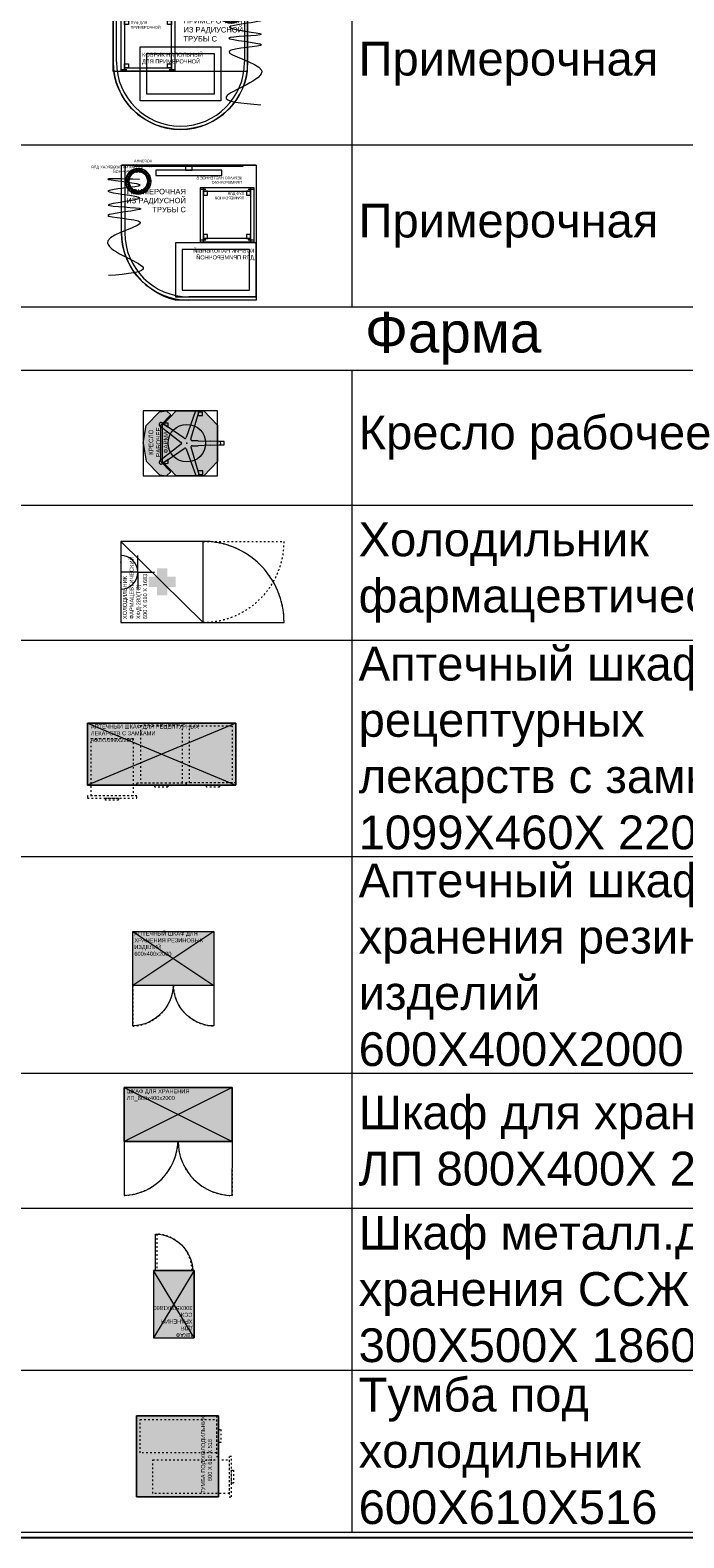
# Model space of a CAD drawing. Header units: millimetres. Extents: x -57449114 to 30620931, y -92609 to 84364.
# Tile 20 of 256: x -59389 to -54544, y -55394 to -44223. Entities that reach past the tile are written whole.
import ezdxf
from ezdxf import colors
from ezdxf.entities.mleader import LeaderData, LeaderLine
from ezdxf.math import Vec2, Vec3

# ---------------------------------------------------------------- set-up
doc = ezdxf.new("R2010")
doc.units = ezdxf.units.MM
doc.linetypes.add('ACAD_ISO03W100', pattern=[30, 12, -18])
doc.layers.get('0').update_dxf_attribs({"lineweight": 0})
doc.layers.get('Defpoints').update_dxf_attribs({"color": 30})
doc.layers.add('06_АР_Мебель', color=4, linetype='Continuous', lineweight=9)
doc.layers.add('17_АР_Текст', color=235, linetype='Continuous', lineweight=0)
doc.layers.add('1. ПОДЛОЖКА', color=7, linetype='Continuous', lineweight=0, true_color=0x9b9292)
doc.layers.add('ЭОМ', color=7, linetype='Continuous')
doc.styles.add('_ТЕКСТОВЫЙ', font='arial.ttf', dxfattribs={"width": 0.8})
doc.styles.add('HVAC_AEP', font='arial.ttf')
doc.styles.get("Standard").update_dxf_attribs({"font": 'arial.ttf'})

# ---------------------------------------------------------------- blocks, each defined once
blk = doc.blocks.new('_Dot')
at = {"color": 0, "linetype": 'ByBlock', "lineweight": -2}
blk.add_line((-0.5, 0), (-1, 0), dxfattribs=at)
at = {"color": 0, "linetype": 'ByBlock', "const_width": 0.5}
blk.add_lwpolyline([(-0.25, 0, 1), (0.25, 0, 1)], format="xyb", close=True, dxfattribs=at)
blk = doc.blocks.new('*T197')
at = {"color": 0, "linetype": 'ByBlock', "lineweight": -2, "transparency": 16777216}
for p, q in [((0, 0), (6500, 0)), ((0, 0), (0, -18817.053206)), ((2500, 0), (2500, -18817.053206)), ((6500, 0), (6500, -18817.053206)), ((0, -1200), (6500, -1200)), ((0, -2400), (6500, -2400)), ((0, -3600), (6500, -3600)), ((0, -4800), (6500, -4800)), ((0, -6408.526603), (6500, -6408.526603)), ((0, -8017.053206), (6500, -8017.053206)), ((0, -9217.053206), (6500, -9217.053206)), ((0, -10417.053206), (6500, -10417.053206)), ((0, -11617.053206), (6500, -11617.053206)), ((0, -12817.053206), (6500, -12817.053206)), ((0, -14017.053206), (6500, -14017.053206)), ((0, -15217.053206), (6500, -15217.053206)), ((0, -16417.053206), (6500, -16417.053206)), ((0, -17617.053206), (6500, -17617.053206)), ((0, -18817.053206), (6500, -18817.053206))]:
    blk.add_line(p, q, dxfattribs=at)
at = {"color": 0, "lineweight": 15, "transparency": 16777216, "char_height": 250, "width": 3900, "attachment_point": 4, "style": 'HVAC_AEP'}
for s, insert in [('Холодильник для^Jнапитков', (2550, -600)), ('Ларь морозильный', (2550, -1800)), ('Шкаф абонементный', (2550, -3000)), ('Витрина настенная', (2550, -4200)), ('Барьер^Jуниверсальный для^Jоткрытой выкладки^J1400 С', (2550, -5604.263302)), ('Барьер^Jуниверсальный для^Jоткрытой выкладки^J700 С', (2550, -7212.789905)), ('Витрина напольная', (2550, -8617.053206)), ('Стеллаж для^Jгофротары', (2550, -9817.053206)), ('Терминал СУО^Jнапольный', (2550, -11017.053206)), ('Добор^Jуниверсальный 200 С', (2550, -12217.053206)), ('Добор^Jуниверсальный 400 С', (2550, -13417.053206)), ('Добор^Jуниверсальный 600 С', (2550, -14617.053206)), ('Почтовый ящик', (2550, -15817.053206)), ('Примерочная ', (2550, -17017.053206)), ('Примерочная ', (2550, -18217.053206))]:
    blk.add_mtext(s, dxfattribs=dict(at, insert=insert))
blk = doc.blocks.new('ПРИМЕРОЧНАЯ ИЗ РАДИУСНОЙ ТРУБЫ С')
at = {"layer": '06_АР_Мебель', "lineweight": 0}
for points in [[(0, 0), (1000, 0)], [(25, -500), (25, 0), (0, 0), (0, -500)], [(1000, -500), (1000, 0), (975, 0), (975, -500)]]:
    blk.add_lwpolyline(points, dxfattribs=at)
for radius in [500, 475]:
    blk.add_arc((500, -500), radius, 180, 0, dxfattribs=at)
at = {"flags": 1}
for tag, p in [('КОД_ОБОРУДОВАНИЯ', (8, 111)), ('ДОП_ИНФОРМАЦИЯ', (8, 59)), ('ДОГОВОР', (13, 9))]:
    blk.add_attdef(tag, p, '', height=25, dxfattribs=at)
at = {"layer": '06_АР_Мебель', "insert": (522, -175), "char_height": 40, "attachment_point": 1}
blk.add_mtext_dynamic_manual_height_columns('{\\C7;ПРИМЕРОЧНАЯ ИЗ РАДИУСНОЙ ТРУБЫ С}', width=500, gutter_width=12.5, heights=[0], dxfattribs=at)
blk = doc.blocks.new('Зеркало настенное в примерочную')
at = {"layer": '06_АР_Мебель', "lineweight": 0}
for points in [[(-400, -10), (400, -10), (400, 0), (-400, 0), (-400, -10)], [(-245, -75), (-245, -37), (245, -37), (245, -75), (-245, -75)]]:
    blk.add_lwpolyline(points, dxfattribs=at)
blk.add_lwpolyline([(-25, 0), (25, 0), (25, -37), (-25, -37)], close=True, dxfattribs=at)
at = {"flags": 1}
for tag, p in [('КОД_ОБОРУДОВАНИЯ', (-393, 111)), ('ДОП_ИНФОРМАЦИЯ', (-393, 59)), ('ДОГОВОР', (-387, 9))]:
    blk.add_attdef(tag, p, '', height=25, dxfattribs=at)
at = {"layer": '06_АР_Мебель', "insert": (-395, -84), "char_height": 20, "attachment_point": 1}
blk.add_mtext_dynamic_manual_height_columns('{\\C7;ЗЕРКАЛО НАСТЕННОЕ В ПРИМЕРОЧНУЮ}', width=500, gutter_width=12.5, heights=[0], dxfattribs=at)
blk = doc.blocks.new('Пуф для примерочной')
at = {"layer": '06_АР_Мебель'}
for points in [[(0, -400), (0, 0), (25, 0), (25, -400), (0, -400)], [(375, -25), (25, -25), (25, 0), (375, 0), (375, -25)], [(375, -400), (375, 0), (400, 0), (400, -400), (375, -400)], [(7, -12), (43, -12)], [(25, -25), (55, -25), (55, -55), (25, -55), (25, -25)], [(345, -25), (375, -25), (375, -55), (345, -55), (345, -25)], [(357, -12), (393, -12)], [(7, -388), (43, -388)], [(25, -345), (55, -345), (55, -375), (25, -375), (25, -345)], [(375, -400), (25, -400), (25, -375), (375, -375), (375, -400)], [(345, -345), (375, -345), (375, -375), (345, -375), (345, -345)], [(357, -388), (393, -388)]]:
    blk.add_lwpolyline(points, dxfattribs=at)
at = {"flags": 1}
for tag, p in [('КОД_ОБОРУДОВАНИЯ', (8, 111)), ('ДОП_ИНФОРМАЦИЯ', (8, 59)), ('ДОГОВОР', (13, 9))]:
    blk.add_attdef(tag, p, '', height=25, dxfattribs=at)
at = {"layer": '06_АР_Мебель', "insert": (71, -32), "char_height": 20, "attachment_point": 1}
blk.add_mtext_dynamic_manual_height_columns('{\\C7;ПУФ ДЛЯ \\PПРИМЕРОЧНОЙ}', width=500, gutter_width=12.5, heights=[0], dxfattribs=at)
blk = doc.blocks.new('Коврик напольный для примерочной')
at = {"layer": '06_АР_Мебель', "lineweight": 0}
blk.add_lwpolyline([(0, 0), (600, 0), (600, -400), (0, -400), (0, 0)], dxfattribs=at)
blk.add_lwpolyline([(50, -50), (550, -50), (550, -350), (50, -350)], close=True, dxfattribs=at)
at = {"flags": 1}
for tag, p in [('КОД_ОБОРУДОВАНИЯ', (11, 112)), ('ДОП_ИНФОРМАЦИЯ', (11, 60)), ('ДОГОВОР', (16, 10))]:
    blk.add_attdef(tag, p, '', height=25, dxfattribs=at)
at = {"layer": '06_АР_Мебель', "insert": (15, -43), "char_height": 30, "attachment_point": 1}
blk.add_mtext_dynamic_manual_height_columns('{\\C7;КОВРИК НАПОЛЬНЫЙ ДЛЯ ПРИМЕРОЧНОЙ}', width=500, gutter_width=12.5, heights=[0], dxfattribs=at)
blk = doc.blocks.new('Корзина для мусора')
at = {"layer": '06_АР_Мебель', "lineweight": 0, "true_color": 0x636466}
h = blk.add_hatch(dxfattribs=at)
h.set_pattern_fill('ANSI38', color=251, scale=3)
h.set_pattern_definition([(45, (-4667.57, -3390.71), (-6.735192, 6.735192), []), (135, (-4667.57, -3390.71), (-20.205576, 6.735192), [23.8125, -14.2875])])
h.paths.add_polyline_path([(-95, 0, 1), (95, 0, 1)])
h.paths.add_polyline_path([(70, 0, -1), (-70, 0, -1)], flags=16)
at = {"layer": '06_АР_Мебель', "lineweight": 0}
for radius in [95, 70]:
    blk.add_circle((0, 0), radius, dxfattribs=at)
at = {"flags": 1}
for tag, p in [('ДОП_ИНФОРМАЦИЯ', (-90, 221)), ('КОД_ОБОРУДОВАНИЯ', (-90, 274)), ('ДОГОВОР', (-85, 171))]:
    blk.add_attdef(tag, p, '', height=25, dxfattribs=at)
at = {"layer": '06_АР_Мебель', "insert": (-101, 160), "char_height": 20, "attachment_point": 1}
blk.add_mtext_dynamic_manual_height_columns('{\\C7;КОРЗИНА ДЛЯ МУСОРА}', width=189.86, gutter_width=12.5, heights=[0], dxfattribs=at)
blk = doc.blocks.new('Штора на люверсах для примерочной')
at = {"layer": '06_АР_Мебель'}
blk.add_spline([(-123, -26), (107, -26), (-130, -70), (110, -113), (-126, -164), (107, -216), (-133, -244), (110, -293), (-130, -343), (110, -482), (-152, -679), (105, -739)], degree=3, dxfattribs=at)
at = {"flags": 1}
for tag, p in [('КОД_ОБОРУДОВАНИЯ', (-143, 206)), ('ДОП_ИНФОРМАЦИЯ', (-143, 154)), ('ДОГОВОР', (-138, 104))]:
    blk.add_attdef(tag, p, '', height=25, dxfattribs=at)
at = {"layer": '06_АР_Мебель', "insert": (-149, 75), "char_height": 20, "attachment_point": 1}
blk.add_mtext_dynamic_manual_height_columns('{\\C7;ШТОРА НА ЛЮВЕРСАХ ДЛЯ ПРИМЕРОЧНОЙ}', width=500, gutter_width=12.5, heights=[0], dxfattribs=at)
blk = doc.blocks.new('ПРИМЕРОЧНАЯ РАДИУСНАЯ')
at = {"layer": '1. ПОДЛОЖКА'}
blk.add_lwpolyline([(-500, 0), (495, 0), (495, -570), (-500, -570)], close=True, dxfattribs=at)
blk.add_lwpolyline([(495, -570, -0.869003), (-495, -570)], format="xyb", dxfattribs=at)
for name, p in [('ПРИМЕРОЧНАЯ ИЗ РАДИУСНОЙ ТРУБЫ С', (-500, 0)), ('Зеркало настенное в примерочную', (0, 0)), ('Корзина для мусора', (375, -119)), ('Штора на люверсах для примерочной', (490, -79)), ('Пуф для примерочной', (-441, -168)), ('Коврик напольный для примерочной', (-300, -388))]:
    blk.add_blockref(name, p)
blk = doc.blocks.new('A$C0D5956B1')
at = {"layer": '06_АР_Мебель', "lineweight": 0}
for points in [[(0, 1000), (-1000, 1000)], [(-1000, 500), (-1000, 1000), (-975, 1000), (-975, 500)], [(0, 1000), (0, 500)], [(0, 1000), (0, 0)], [(0, 25), (-500, 25)], [(0, 0), (-500, 0)]]:
    blk.add_lwpolyline(points, dxfattribs=at)
for radius in [500, 475]:
    blk.add_arc((-500, 500), radius, 180, 270, dxfattribs=at)
at = {"layer": '1. ПОДЛОЖКА'}
blk.add_lwpolyline([(0, 1000), (0, 0), (-600, 0, -0.341927), (-1000, 500), (-1000, 1000), (0, 1000)], format="xyb", dxfattribs=at)
at = {"xscale": -1}
for name, p in [('Корзина для мусора', (-875, 881)), ('Штора на люверсах для примерочной', (-990, 921)), ('Зеркало настенное в примерочную', (-500, 1000)), ('Пуф для примерочной', (-17, 832)), ('Коврик напольный для примерочной', (0, 425))]:
    blk.add_blockref(name, p, dxfattribs=at)
at = {"flags": 1}
for tag, p in [('КОД_ОБОРУДОВАНИЯ', (-8, 1111)), ('ДОГОВОР', (-13, 1009)), ('ДОП_ИНФОРМАЦИЯ', (-8, 1059))]:
    blk.add_attdef(tag, p, '', height=25, dxfattribs=at)
at = {"layer": '06_АР_Мебель', "insert": (-522, 825), "char_height": 40, "attachment_point": 3}
blk.add_mtext_dynamic_manual_height_columns('{\\C7;ПРИМЕРОЧНАЯ ИЗ РАДИУСНОЙ ТРУБЫ С}', width=500, gutter_width=12.5, heights=[0], dxfattribs=at)
blk = doc.blocks.new('*T199')
at = {"color": 0, "linetype": 'ByBlock', "lineweight": -2, "transparency": 16777216}
for p, q in [((0, 0), (6500, 0)), ((0, 0), (0, -9080)), ((6500, 0), (6500, -9080)), ((0, -470), (6500, -470)), ((2500, -470), (2500, -9080)), ((0, -1470), (6500, -1470)), ((0, -2470), (6500, -2470)), ((0, -4075), (6500, -4075)), ((0, -5680), (6500, -5680)), ((0, -6680), (6500, -6680)), ((0, -7880), (6500, -7880)), ((0, -9080), (6500, -9080))]:
    blk.add_line(p, q, dxfattribs=at)
at = {"color": 0, "lineweight": 15, "transparency": 16777216, "style": 'HVAC_AEP'}
for s, insert, char_height, width, attachment_point in [('Фарма', (3250, -235), 300, 6497, 5), ('Кресло рабочее', (2550, -970), 250, 3900, 4), ('Холодильник^Jфармацевтический', (2550, -1970), 250, 3900, 4), ('Аптечный шкаф для^Jрецептурных^Jлекарств с замками^J1099Х460Х 2200', (2550, -3272), 250, 3900, 4), ('Аптечный шкаф для^Jхранения резиновых^Jизделий^J600Х400Х2000 мм', (2550, -4878), 250, 3900, 4), ('Шкаф для хранения^JЛП 800Х400Х 2000', (2550, -6180), 250, 3900, 4), ('Шкаф металл.для^Jхранения ССЖ^J300Х500Х 1860', (2550, -7280), 250, 3900, 4), ('Тумба под^Jхолодильник^J600Х610Х516', (2550, -8480), 250, 3900, 4)]:
    blk.add_mtext(s, dxfattribs=dict(at, insert=insert, char_height=char_height, width=width, attachment_point=attachment_point))
blk = doc.blocks.new('Тумба под холодильник 600х610х516')
at = {"layer": '06_АР_Мебель', "lineweight": 0, "true_color": 0x7aafdf}
h = blk.add_hatch(color=143, dxfattribs=at)
h.dxf.hatch_style = 1
h.paths.add_polyline_path([(0, 0), (0, -610), (600, -610), (600, 0)])
at = {"layer": '06_АР_Мебель', "lineweight": 0, "true_color": 0x136734}
h = blk.add_hatch(color=116, dxfattribs=at)
h.dxf.hatch_style = 1
h.paths.add_polyline_path([(400, -269), (338, -269), (338, -206), (263, -206), (263, -269), (200, -269), (200, -344), (263, -344), (263, -406), (338, -406), (338, -344), (400, -344)])
at = {"layer": '06_АР_Мебель', "lineweight": 0}
blk.add_lwpolyline([(0, -610), (600, -610), (600, 0), (0, 0), (0, -610)], dxfattribs=at)
at = {"layer": '06_АР_Мебель', "linetype": 'ACAD_ISO03W100'}
for points in [[(326, -28), (574, -28), (574, -594), (326, -594)], [(26, -123), (274, -123), (274, -689), (26, -689)], [(300, -610), (600, -610), (600, -594), (300, -594)], [(498, -626), (402, -626), (402, -610), (498, -610)], [(0, -705), (300, -705), (300, -689), (0, -689)], [(198, -721), (102, -721), (102, -705), (198, -705)]]:
    blk.add_lwpolyline(points, close=True, dxfattribs=at)
at = {"layer": '1. ПОДЛОЖКА'}
blk.add_lwpolyline([(0, 0), (600, 0), (600, -610), (0, -610)], close=True, dxfattribs=at)
at = {"flags": 1}
for tag, p in [('КОД_ОБОРУДОВАНИЯ', (8, 111)), ('ДОП_ИНФОРМАЦИЯ', (8, 59)), ('ДОГОВОР', (13, 9))]:
    blk.add_attdef(tag, p, '', height=25, dxfattribs=at)
at = {"layer": '06_АР_Мебель', "insert": (24, -480), "char_height": 30, "attachment_point": 1}
blk.add_mtext_dynamic_manual_height_columns('{\\C7;ТУМБА ПОД ХОЛОДИЛЬНИК            600 Х 610 Х 516}', width=610, gutter_width=12.5, heights=[0], dxfattribs=at)
blk = doc.blocks.new('A$C21545FF3')
at = {"layer": 'ЭОМ', "color": 0, "linetype": 'Continuous', "lineweight": -2}
for p, q in [((-125, 125), (-125, 250)), ((-125, 125), (-250, 125)), ((-125, 125), (0, 125)), ((-125, 125), (-125, 0)), ((-250, 0), (0, 0))]:
    blk.add_line(p, q, dxfattribs=at)
blk.add_arc((-125, 0), 125, 0, 180, dxfattribs=at)
for p in [(-200, 0), (-50, 0)]:
    blk.add_point(p, dxfattribs=at)
blk = doc.blocks.new('Холодильник фармацевтический ХФД-280(ТС)_600х610х1683')
at = {"layer": '06_АР_Мебель', "lineweight": 0, "true_color": 0x136734}
h = blk.add_hatch(color=116, dxfattribs=at)
h.dxf.hatch_style = 1
h.paths.add_polyline_path([(400, -269), (338, -269), (338, -206), (263, -206), (263, -269), (200, -269), (200, -344), (263, -344), (263, -406), (338, -406), (338, -344), (400, -344)])
at = {"layer": '06_АР_Мебель', "lineweight": 0}
for points in [[(0, -610), (600, -610), (600, 0), (0, 0), (0, -610)], [(0, -610), (600, 0)]]:
    blk.add_lwpolyline(points, dxfattribs=at)
at = {"layer": '06_АР_Мебель', "linetype": 'ACAD_ISO03W100'}
for points in [[(0, -610), (0, -1210)], [(600, -610), (600, -1210)]]:
    blk.add_lwpolyline(points, dxfattribs=at)
for centre, start, end in [((0, -610), 270, 0), ((600, -610), 180, 270)]:
    blk.add_arc(centre, 600, start, end, dxfattribs=at)
at = {"layer": '1. ПОДЛОЖКА'}
blk.add_lwpolyline([(600, 0), (0, 0), (0, -610), (600, -610)], close=True, dxfattribs=at)
blk.add_lwpolyline([(0, -610), (0, -1210, 0.418062), (600, -602)], format="xyb", dxfattribs=at)
at = {"layer": 'ЭОМ', "lineweight": 15, "rotation": 180}
blk.add_blockref('A$C21545FF3', (246, 0), dxfattribs=at)
at = {"flags": 1}
for tag, p in [('КОД_ОБОРУДОВАНИЯ', (8, 112)), ('ДОП_ИНФОРМАЦИЯ', (8, 60)), ('ДОГОВОР', (13, 10))]:
    blk.add_attdef(tag, p, '', height=25, dxfattribs=at)
at = {"layer": '06_АР_Мебель', "insert": (24, -15), "char_height": 30, "attachment_point": 1}
blk.add_mtext_dynamic_manual_height_columns('{\\C7;ХОЛОДИЛЬНИК\\PФАРМАЦЕВТИЧЕСКИЙ             ХФД-280(ТС)\\P600 Х 610 Х 1683}', width=610, gutter_width=12.5, heights=[0], dxfattribs=at)
blk = doc.blocks.new('Аптечный шкаф для рецептурных лекарств с замками 460х1099х2200')
at = {"layer": '06_АР_Мебель', "lineweight": 0, "true_color": 0x7aafdf}
h = blk.add_hatch(color=143, dxfattribs=at)
h.dxf.hatch_style = 1
h.paths.add_polyline_path([(1099, -460), (1099, 0), (0, 0), (0, -460)])
at = {"layer": '06_АР_Мебель', "lineweight": 0, "true_color": 0x136734}
h = blk.add_hatch(color=116, dxfattribs=at)
h.dxf.hatch_style = 1
h.paths.add_polyline_path([(498, -254), (543, -254), (543, -300), (598, -300), (598, -254), (644, -254), (644, -200), (598, -200), (598, -154), (543, -154), (543, -200), (498, -200)])
at = {"layer": '06_АР_Мебель', "lineweight": 0}
for points in [[(1099, -460), (0, -460), (0, 0), (1099, 0), (1099, -460)], [(1099, 0), (0, -460)], [(0, 0), (1099, -460)]]:
    blk.add_lwpolyline(points, dxfattribs=at)
at = {"layer": '06_АР_Мебель', "linetype": 'ACAD_ISO03W100'}
for points in [[(704, -20), (392, -20), (392, -444), (704, -444)], [(756, -20), (1072, -20), (1072, -444), (756, -444)], [(26, -116), (338, -116), (338, -540), (26, -540)], [(730, -460), (365, -460), (365, -444), (730, -444)], [(730, -460), (1099, -460), (1099, -444), (730, -444)], [(0, -556), (365, -556), (365, -540), (0, -540)], [(230, -572), (134, -572), (134, -556), (230, -556)], [(596, -476), (500, -476), (500, -460), (596, -460)], [(978, -476), (882, -476), (882, -460), (978, -460)]]:
    blk.add_lwpolyline(points, close=True, dxfattribs=at)
at = {"layer": '1. ПОДЛОЖКА'}
blk.add_lwpolyline([(0, -460), (1099, -460), (1099, 0), (0, 0)], close=True, dxfattribs=at)
at = {"flags": 1}
for tag, p in [('КОД_ОБОРУДОВАНИЯ', (8, 111)), ('ДОП_ИНФОРМАЦИЯ', (8, 59)), ('ДОГОВОР', (13, 9))]:
    blk.add_attdef(tag, p, '', height=25, dxfattribs=at)
at = {"layer": '06_АР_Мебель', "color": 18, "lineweight": 0, "true_color": 0x000000, "insert": (25, -11), "char_height": 30, "attachment_point": 1}
blk.add_mtext_dynamic_manual_height_columns('АПТЕЧНЫЙ ШКАФ ДЛЯ РЕЦЕПТУРНЫХ ЛЕКАРСТВ С ЗАМКАМИ\\P460Х1099Х2200', width=912.26, gutter_width=500, heights=[0], dxfattribs=at)
blk = doc.blocks.new('Аптечный шкаф для хранения резиновых изделий 600х400х2000')
at = {"layer": '06_АР_Мебель', "lineweight": 0, "true_color": 0x7aafdf}
h = blk.add_hatch(color=143, dxfattribs=at)
h.dxf.hatch_style = 1
h.paths.add_polyline_path([(600, -400), (600, 0), (0, 0), (0, -400)])
at = {"layer": '06_АР_Мебель', "lineweight": 0, "true_color": 0x136734}
h = blk.add_hatch(color=116, dxfattribs=at)
h.dxf.hatch_style = 1
h.paths.add_polyline_path([(226, -227), (272, -227), (272, -273), (326, -273), (326, -227), (372, -227), (372, -172), (326, -172), (326, -127), (272, -127), (272, -172), (226, -172)])
at = {"layer": '06_АР_Мебель', "lineweight": 0}
for p, q in [((0, -400), (0, 0)), ((0, 0), (600, 0)), ((600, 0), (0, -400)), ((0, 0), (600, -400)), ((600, 0), (600, -400)), ((600, -400), (0, -400))]:
    blk.add_line(p, q, dxfattribs=at)
at = {"layer": '06_АР_Мебель', "linetype": 'ACAD_ISO03W100'}
for p, q in [((0, -400), (0, -700)), ((600, -400), (600, -700))]:
    blk.add_line(p, q, dxfattribs=at)
for centre, radius, start, end in [((-13, -387), 314, 272.4608, 357.5392), ((607, -393), 307, 181.3649, 268.6351)]:
    blk.add_arc(centre, radius, start, end, dxfattribs=at)
at = {"layer": '1. ПОДЛОЖКА'}
blk.add_lwpolyline([(0, 0), (600, 0), (600, -400), (0, -400)], close=True, dxfattribs=at)
blk.add_lwpolyline([(600, -400), (600, -700, -0.400327), (300, -400, -0.389273), (0, -700), (0, -400)], format="xyb", dxfattribs=at)
at = {"flags": 1}
for tag, p in [('КОД_ОБОРУДОВАНИЯ', (8, 111)), ('ДОП_ИНФОРМАЦИЯ', (8, 59)), ('ДОГОВОР', (13, 9))]:
    blk.add_attdef(tag, p, '', height=25, dxfattribs=at)
at = {"layer": '06_АР_Мебель', "insert": (11, 0), "char_height": 30, "attachment_point": 1}
blk.add_mtext_dynamic_manual_height_columns('{\\C7;АПТЕЧНЫЙ ШКАФ ДЛЯ ХРАНЕНИЯ РЕЗИНОВЫХ ИЗДЕЛИЙ\\P600х400х2000}', width=621.89, gutter_width=12.5, heights=[0], dxfattribs=at)
blk = doc.blocks.new('Шкаф для хранения ЛП 800х400х2000')
at = {"layer": '06_АР_Мебель', "lineweight": 0, "true_color": 0x7aafdf}
h = blk.add_hatch(color=143, dxfattribs=at)
h.dxf.hatch_style = 1
h.paths.add_polyline_path([(800, -400), (800, 0), (0, 0), (0, -400)])
at = {"layer": '06_АР_Мебель', "lineweight": 0, "true_color": 0x136734}
h = blk.add_hatch(color=116, dxfattribs=at)
h.dxf.hatch_style = 1
h.paths.add_polyline_path([(328, -226), (374, -226), (374, -272), (429, -272), (429, -226), (474, -226), (474, -172), (429, -172), (429, -126), (374, -126), (374, -172), (328, -172)])
at = {"layer": '06_АР_Мебель', "lineweight": 0}
for p, q in [((0, -400), (0, 0)), ((0, 0), (800, 0)), ((800, 0), (0, -400)), ((0, 0), (800, -400)), ((800, 0), (800, -400)), ((800, -400), (0, -400))]:
    blk.add_line(p, q, dxfattribs=at)
at = {"layer": '06_АР_Мебель', "linetype": 'ACAD_ISO03W100'}
for p, q in [((0, -400), (0, -800)), ((800, -400), (800, -800))]:
    blk.add_line(p, q, dxfattribs=at)
for centre, radius, start, end in [((-15, -385), 415, 272.0914, 357.9086), ((803, -397), 403, 180.4122, 269.5878)]:
    blk.add_arc(centre, radius, start, end, dxfattribs=at)
at = {"layer": '1. ПОДЛОЖКА'}
blk.add_lwpolyline([(800, 0), (0, 0), (0, -400), (800, -400)], close=True, dxfattribs=at)
blk.add_lwpolyline([(0, -400), (0, -800, 0.392989), (400, -400, 0.410006), (800, -800), (803, -397)], format="xyb", dxfattribs=at)
at = {"flags": 1}
for tag, p in [('КОД_ОБОРУДОВАНИЯ', (8, 111)), ('ДОП_ИНФОРМАЦИЯ', (8, 59)), ('ДОГОВОР', (13, 9))]:
    blk.add_attdef(tag, p, '', height=25, dxfattribs=at)
at = {"layer": '06_АР_Мебель', "insert": (20, -13), "char_height": 30, "attachment_point": 1}
blk.add_mtext_dynamic_manual_height_columns('{\\C7;ШКАФ ДЛЯ ХРАНЕНИЯ ЛП_800х400х2000}', width=621.89, gutter_width=12.5, heights=[0], dxfattribs=at)
blk = doc.blocks.new('Шкаф для хранения ССЖ 300х500х1860')
at = {"layer": '06_АР_Мебель', "lineweight": 0, "true_color": 0x7aafdf}
h = blk.add_hatch(color=143, dxfattribs=at)
h.dxf.hatch_style = 1
h.paths.add_polyline_path([(300, -500), (300, 0), (0, 0), (0, -500)])
at = {"layer": '06_АР_Мебель', "lineweight": 0, "true_color": 0x136734}
h = blk.add_hatch(color=116, dxfattribs=at)
h.dxf.hatch_style = 1
h.paths.add_polyline_path([(78, -278), (123, -278), (123, -323), (178, -323), (178, -278), (224, -278), (224, -223), (178, -223), (178, -177), (123, -177), (123, -223), (78, -223)])
at = {"layer": '06_АР_Мебель'}
for p, q in [((0, -500), (0, 0)), ((300, 0), (0, 0)), ((0, -500), (300, 0)), ((0, 0), (300, -500)), ((300, -500), (300, 0)), ((300, -500), (0, -500))]:
    blk.add_line(p, q, dxfattribs=at)
at = {"layer": '06_АР_Мебель', "linetype": 'ACAD_ISO03W100', "lineweight": 0}
for p, q in [((276, -770), (276, -500)), ((286, -500), (286, -770)), ((286, -770), (276, -770))]:
    blk.add_line(p, q, dxfattribs=at)
blk.add_lwpolyline([(10, -500), (0, -500)], dxfattribs=at)
blk.add_arc((286, -500), 270, 180.0283, 267.8099, dxfattribs=at)
at = {"layer": '1. ПОДЛОЖКА'}
blk.add_lwpolyline([(300, 0), (0, 0), (0, -500), (300, -500)], close=True, dxfattribs=at)
blk.add_lwpolyline([(286, -500), (286, -770, -0.39921), (10, -500)], format="xyb", dxfattribs=at)
at = {"flags": 1}
for tag, p in [('КОД_ОБОРУДОВАНИЯ', (8, 111)), ('ДОП_ИНФОРМАЦИЯ', (8, 59)), ('ДОГОВОР', (13, 9))]:
    blk.add_attdef(tag, p, '', height=25, dxfattribs=at)
at = {"layer": '06_АР_Мебель', "insert": (12, -7), "char_height": 30, "attachment_point": 1}
blk.add_mtext_dynamic_manual_height_columns('{\\C7;ШКАФ\\PДЛЯ \\PХРАНЕНИЯ\\PССЖ \\P\\H1x;300Х500Х1860}', width=500, gutter_width=12.5, heights=[0], dxfattribs=at)
blk = doc.blocks.new('Кресло рабочее _фарма')
at = {"layer": '06_АР_Мебель', "lineweight": 0, "true_color": 0x7aafdf}
h = blk.add_hatch(color=143, dxfattribs=at)
h.dxf.hatch_style = 1
h.paths.add_polyline_path([(132, 528), (0, 550), (-132, 528), (-234, 430), (-240, 377), (-211, 345), (-134, 419), (134, 419), (211, 345), (240, 377), (234, 430)])
h = blk.add_hatch(color=143, dxfattribs=at)
h.dxf.hatch_style = 1
h.paths.add_polyline_path([(240, 306), (135, 407), (-135, 407), (-240, 306), (-240, 101), (-135, 0), (135, 0), (240, 101)])
at = {"layer": '06_АР_Мебель', "lineweight": 0, "true_color": 0x136734}
h = blk.add_hatch(color=116, dxfattribs=at)
h.dxf.hatch_style = 1
h.paths.add_polyline_path([(100, 263), (38, 263), (38, 325), (-37, 325), (-37, 263), (-100, 263), (-100, 188), (-37, 188), (-37, 125), (38, 125), (38, 188), (100, 188)])
at = {"layer": '06_АР_Мебель'}
for p, q in [((-152, 411), (-38, 245)), ((-149, 406), (-148, 364)), ((-119, 364), (-149, 406)), ((-148, 364), (-119, 364)), ((-7, 268), (-131, 426)), ((129, 427), (7, 268)), ((38, 245), (151, 412)), ((148, 408), (119, 364)), ((119, 364), (148, 364)), ((148, 364), (148, 408)), ((-42, 232), (-231, 163)), ((232, 165), (42, 232)), ((-231, 138), (-231, 108)), ((-223, 138), (-30, 195)), ((-204, 144), (-223, 138)), ((-204, 108), (-204, 144)), ((-19, 187), (-18, 143)), ((-15, 53), (-18, 143)), ((18, 143), (16, 53)), ((18, 143), (19, 187)), ((31, 196), (224, 140)), ((224, 140), (205, 145)), ((205, 145), (205, 109)), ((231, 109), (231, 140)), ((232, 165), (232, 165)), ((-231, 108), (-216, 108)), ((-216, 108), (-204, 108)), ((-15, 53), (-12, -14)), ((14, -14), (16, 53)), ((205, 109), (216, 109)), ((216, 109), (231, 109)), ((-12, -15), (-12, -50)), ((-12, -50), (14, -50)), ((14, -11), (14, -14)), ((14, -50), (14, -11))]:
    blk.add_line(p, q, dxfattribs=at)
at = {"layer": '06_АР_Мебель', "lineweight": 0}
blk.add_line((-134, 419), (134, 419), dxfattribs=at)
for points in [[(-132, 528), (-234, 430)], [(0, 550), (-132, 528)], [(0, 550), (132, 528)], [(132, 528), (234, 430)], [(-234, 430), (-240, 377)], [(-211, 345), (-240, 377)], [(-134, 419), (-211, 345)], [(134, 419), (211, 345)], [(211, 345), (240, 377)], [(234, 430), (240, 377)], [(-135, 0), (-240, 101)], [(135, 0), (240, 101)]]:
    blk.add_lwpolyline(points, dxfattribs=at)
blk.add_lwpolyline([(-240, 306), (-135, 407), (135, 407), (240, 306), (240, 101), (135, 0), (-135, 0), (-240, 101)], close=True, dxfattribs=at)
blk.add_circle((1, 226), 139, dxfattribs=at)
at = {"layer": '06_АР_Мебель'}
blk.add_circle((0, 226), 0.752, dxfattribs=at)
for centre, radius, start, end in [((-141, 418), 13.2, 37.8474, 214.5111), ((140, 419), 13.2, 325.8474, 142.5111), ((-45, 240), 8.97, 289.8474, 34.5111), ((0, 273), 8.97, 217.8474, 322.5111), ((45, 240), 8.97, 145.8474, 250.4894), ((-227, 151), 13.2, 109.8474, 286.5111), ((-227, 151), 13.2, 254.0227, 286.5111), ((-28, 187), 8.97, 1.8474, 106.5111), ((28, 187), 8.97, 73.8292, 178.5111), ((227, 152), 13.2, 253.8293, 70.511), ((227, 152), 13.2, 253.8292, 286.3359), ((1, -13), 13.2, 187.7906, 358.5111), ((1, -13), 13.2, 181.8474, 358.5111)]:
    blk.add_arc(centre, radius, start, end, dxfattribs=at)
blk.add_point((0, 226), dxfattribs=at)
at = {"layer": '1. ПОДЛОЖКА'}
blk.add_lwpolyline([(-240, 0), (240, 0), (240, 550), (-240, 550)], close=True, dxfattribs=at)
at = {"flags": 1}
for tag, p in [('КОД_ОБОРУДОВАНИЯ', (8, 661)), ('ДОП_ИНФОРМАЦИЯ', (8, 609)), ('ДОГОВОР', (13, 559))]:
    blk.add_attdef(tag, p, '', height=25, dxfattribs=at)
at = {"layer": '06_АР_Мебель', "insert": (8, 437), "char_height": 33, "attachment_point": 5}
blk.add_mtext_dynamic_manual_height_columns('{\\C7;КРЕСЛО РАБОЧЕЕ\\PФАРМА}', width=250, gutter_width=12.5, heights=[0], dxfattribs=at)

msp = doc.modelspace()

# ---------------------------------------------------------------- linework, layer by layer
at = {"layer": 'Defpoints'}
msp.add_lwpolyline([(39622.9, -55394.4), (-153407.1, -55394.4)], dxfattribs=at)

# ---------------------------------------------------------------- block references
for name, p in [('*T197', (-59504.5, -27455.1)), ('ПРИМЕРОЧНАЯ РАДИУСНАЯ', (-58274.7, -43958.8)), ('A$C0D5956B1', (-57712.8, -46224)), ('*T199', (-59504.5, -46272.2)), ('Аптечный шкаф для рецептурных лекарств с замками 460х1099х2200', (-58964, -49356.9)), ('Аптечный шкаф для хранения резиновых изделий 600х400х2000', (-58627.7, -50901.9)), ('Шкаф для хранения ЛП 800х400х2000', (-58692.9, -52057.3))]:
    msp.add_blockref(name, p)
for name, p, rotation in [('Кресло рабочее _фарма', (-58001.6, -47284.3), 90), ('Холодильник фармацевтический ХФД-280(ТС)_600х610х1683', (-58717, -48611), 90), ('Шкаф для хранения ССЖ 300х500х1860', (-58174.2, -53913.5), 180), ('Тумба под холодильник 600х610х516', (-58602.1, -55090.8), 90)]:
    msp.add_blockref(name, p, dxfattribs=dict(rotation=rotation))

# ---------------------------------------------------------------- leaders
at = {"layer": '17_АР_Текст', "lineweight": 18}
ml = msp.add_multileader_mtext('Standard', dxfattribs=at)
ml.set_content('ЦСУ оборудование:\\PМонитор 23,8"\\PСистемный блок (с комплектующими)\\PИсточник бесперебойного питания\\PМышь, клавиатура\\PWeb-камера\\PМФУ лазерный', color=256, style='_ТЕКСТОВЫЙ')
ml.set_leader_properties(lineweight=0)
ml.set_arrow_properties(name='DOT')
ml.build(insert=Vec2(0, 0))
ml.multileader.update_dxf_attribs({"text_left_attachment_type": 6, "text_right_attachment_type": 6, "dogleg_length": 0.36, "arrow_head_size": 50, "scale": 100})
ctx = ml.context
ctx.base_point, ctx.scale, ctx.char_height, ctx.arrow_head_size, ctx.landing_gap_size, ctx.plane_origin = Vec3(-74068.3, -45779.6), 100, 200, 50, 100, Vec3(-68828.3, -40627.4)
ctx.left_attachment, ctx.right_attachment, ctx.attachment_type = 6, 6, 2
notes = []
notes.append((ctx, [(1, (1, 1, 0), (-74104.3, -45779.6), (1, 0), 36, [(0, [(-74104.3, -44789.7)], 0, [])])]))
ctx.mtext.insert, ctx.mtext.width, ctx.mtext.defined_height, ctx.mtext.flow_direction = Vec3(-73968.3, -45524.1), 5220.324, 815.5, 5
ml = msp.add_multileader_mtext('Standard', dxfattribs=at)
ml.set_content('ЦСУ оборудование:\\PМонитор 23,8"\\PСистемный блок (с комплектующими)\\PИсточник бесперебойного питания\\PМышь, клавиатура\\PWeb-камера\\PМФУ лазерный', color=256, style='_ТЕКСТОВЫЙ')
ml.set_leader_properties(lineweight=0)
ml.set_arrow_properties(name='DOT')
ml.build(insert=Vec2(0, 0))
ml.multileader.update_dxf_attribs({"text_left_attachment_type": 6, "text_right_attachment_type": 6, "dogleg_length": 0.36, "arrow_head_size": 50, "scale": 100})
ctx = ml.context
ctx.base_point, ctx.scale, ctx.char_height, ctx.arrow_head_size, ctx.landing_gap_size, ctx.plane_origin = Vec3(-74068.3, -49557), 100, 200, 50, 100, Vec3(-68828.3, -44334.1)
ctx.left_attachment, ctx.right_attachment, ctx.attachment_type = 6, 6, 2
notes.append((ctx, [(1, (1, 1, 0), (-74104.3, -49557), (1, 0), 36, [(0, [(-74104.3, -48496.4)], 0, [])])]))
ctx.mtext.insert, ctx.mtext.width, ctx.mtext.defined_height, ctx.mtext.flow_direction = Vec3(-73968.3, -49301.5), 5220.324, 815.5, 5
for ctx, leaders in notes:
    for number, flags, end, landing, length, lines in leaders:
        leader = LeaderData()
        leader.index, (leader.has_last_leader_line, leader.has_dogleg_vector, leader.attachment_direction) = number, flags
        leader.last_leader_point, leader.dogleg_vector, leader.dogleg_length = Vec3(end), Vec3(landing), length
        for number, points, colour, breaks in lines:
            line = LeaderLine()
            line.index, line.vertices, line.color, line.breaks = number, Vec3.list(points), colors.encode_raw_color(colour), breaks
            leader.lines.append(line)
        ctx.leaders.append(leader)

doc.saveas('drawing.dxf')
